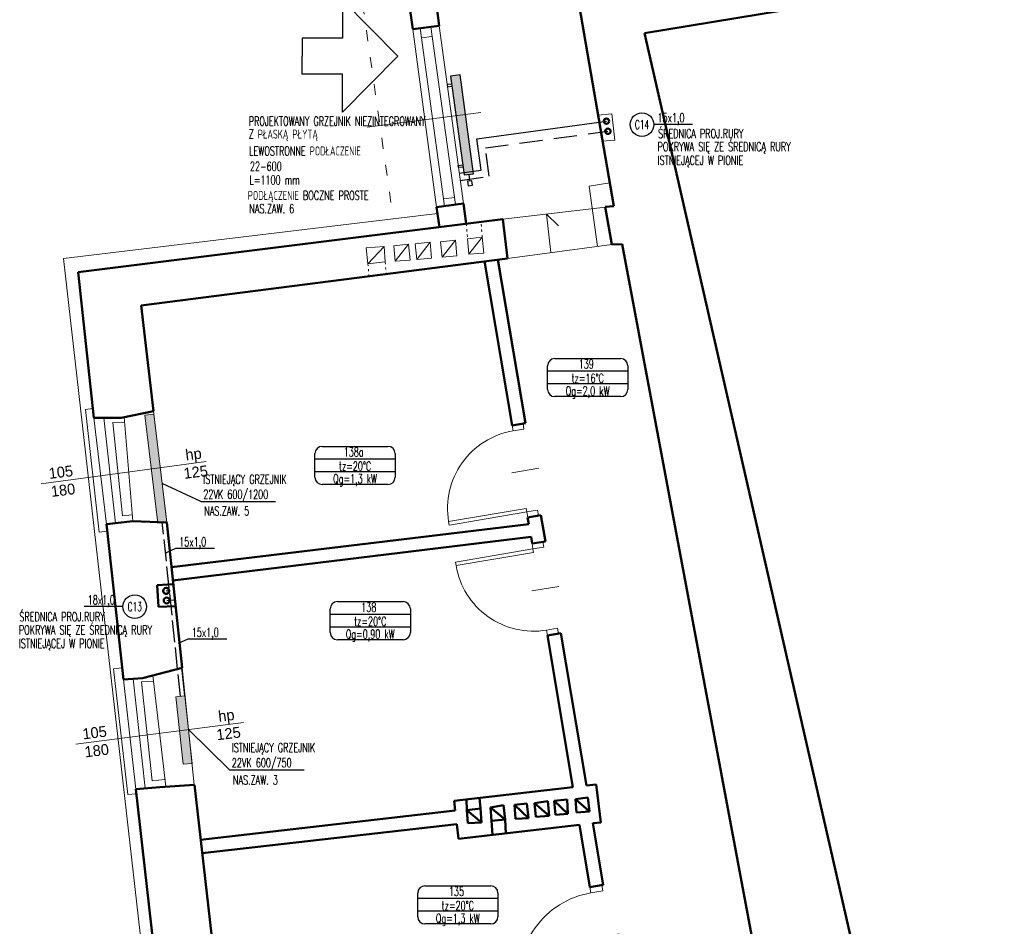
# Model space of a CAD drawing. Header units: millimetres. Extents: x -127811 to -59050, y -244477 to -114521.
# Tile 25 of 30: x -61964 to -60878, y -121682 to -120682. Entities that reach past the tile are written whole.
import ezdxf
from ezdxf.enums import TextEntityAlignment as Align

# ---------------------------------------------------------------- set-up
doc = ezdxf.new("R2010")
doc.units = ezdxf.units.MM
doc.header["$MEASUREMENT"] = 0
for name, pattern in [('ACAD_ISO02W100', [15, 12, -3]), ('KRESKOWA', [19.05, 12.7, -6.35]), ('XREF$0$ACAD_ISO03W100', [30, 12, -18])]:
    doc.linetypes.add(name, pattern=pattern)
for name, color, linetype, lineweight in [('grzejniki', 142, 'Continuous', 0), ('XREF$0$arch C', 8, 'Continuous', 13), ('XREF$0$arch drzwi', 8, 'Continuous', 13), ('XREF$0$arch N', 8, 'XREF$0$ACAD_ISO03W100', 13), ('XREF$0$arch P', 8, 'Continuous', 50), ('XREF$0$opis', 8, 'Continuous', 0)]:
    doc.layers.add(name, color=color, linetype=linetype, lineweight=lineweight)
for name, color, linetype in [('TM_co ewen. zasilanie', 172, 'Continuous'), ('TM_co ewent powrot', 172, 'ACAD_ISO02W100'), ('TM_co istn powrot', 84, 'ACAD_ISO02W100'), ('TM_co istn zasilanie', 84, 'Continuous'), ('TM_co odnosniki', 1, 'Continuous'), ('TM_co opis', 2, 'Continuous'), ('TM_co urzadzenia', 7, 'Continuous'), ('TM_odnosniki', 1, 'Continuous'), ('TM_opis', 2, 'Continuous'), ('XREF', 8, 'Continuous')]:
    doc.layers.add(name, color=color, linetype=linetype)
doc.styles.add('TM', font='romans.shx', dxfattribs={"width": 0.65})
doc.styles.add('XREF$0$Standard', font='txt')

# ---------------------------------------------------------------- blocks, each defined once
blk = doc.blocks.new('XREF$0$A$C5C5B553C')
at = {"layer": 'XREF$0$arch drzwi', "color": 0}
for p, q in [((0, 0), (0, -12)), ((6, 0), (0, 0)), ((6, -12), (6, 0)), ((51, 9), (51, -21)), ((96, 0), (96, -12)), ((102, 0), (96, 0)), ((102, -12), (102, 0)), ((0, -12), (6, -12)), ((6, -12), (6, -97.89)), ((6, -12), (10, -12)), ((10, -12), (10, -98)), ((96, -12), (102, -12)), ((10, -98), (6, -98))]:
    blk.add_line(p, q, dxfattribs=at)
blk.add_arc((10, -12), 86, 270, 0.00027, dxfattribs=at)
blk = doc.blocks.new('XREF')
at = {"layer": 'XREF$0$arch C'}
for p, q in [((-61530.7, -120692.4), (-61504.4, -120888.7)), ((-61495.7, -120887.6), (-61522.4, -120691.3)), ((-61510.9, -120689.8), (-61483.6, -120885.9)), ((-61474.9, -120884.7), (-61501.5, -120688.5)), ((-61520.9, -120702), (-61509.5, -120700.4)), ((-61580.9, -120800.4), (-61455.7, -120784.2)), ((-61326.3, -120787.2), (-61311.3, -120785.9)), ((-61311.3, -120785.9), (-61308, -120814.7)), ((-61308, -120814.7), (-61321.4, -120815.8)), ((-61336.1, -120865.6), (-61313.4, -120861.7)), ((-61326.8, -120932.2), (-61336.1, -120865.6)), ((-61496.8, -120879.7), (-61484.7, -120878)), ((-61431.5, -120902), (-61318.3, -120888.6)), ((-61503.4, -120895.8), (-61916, -120945.2)), ((-61378.3, -120938.9), (-61383.3, -120896.3)), ((-61383.3, -120896.3), (-61370, -120909.2)), ((-61454, -120921.9), (-61470.3, -120923.7)), ((-61454, -120921.9), (-61468.7, -120940.7)), ((-61452.4, -120939.4), (-61454, -120921.9)), ((-61582, -120933.7), (-61562.4, -120932.3)), ((-61580.2, -120951.1), (-61562.4, -120932.3)), ((-61562.4, -120932.3), (-61561.1, -120949.2)), ((-61535.3, -120929.6), (-61551.6, -120931.4)), ((-61551.6, -120931.4), (-61550.1, -120948.4)), ((-61535.3, -120929.6), (-61550.1, -120948.4)), ((-61533.7, -120947.1), (-61535.3, -120929.6)), ((-61511.6, -120927.5), (-61527.9, -120929.3)), ((-61527.9, -120929.3), (-61526.3, -120946.3)), ((-61511.6, -120927.5), (-61526.3, -120946.3)), ((-61510, -120944.9), (-61511.6, -120927.5)), ((-61483.6, -120925.2), (-61500, -120927)), ((-61500, -120927), (-61498.4, -120944)), ((-61483.6, -120925.2), (-61498.4, -120944)), ((-61482.1, -120942.6), (-61483.6, -120925.2)), ((-61470.3, -120923.7), (-61468.7, -120940.7)), ((-61426.4, -120945.3), (-61311.2, -120930.1)), ((-61580.2, -120951.1), (-61582, -120933.7)), ((-61498.4, -120944), (-61482.1, -120942.6)), ((-61468.7, -120940.7), (-61452.4, -120939.4)), ((-61916, -120945.2), (-61775.3, -122183.8)), ((-61561.1, -120949.2), (-61580.2, -120951.1)), ((-61550.1, -120948.4), (-61533.7, -120947.1)), ((-61526.3, -120946.3), (-61510, -120944.9)), ((-61883.5, -121111.1), (-61891.6, -121112.2)), ((-61891.6, -121112.2), (-61876.5, -121247.4)), ((-61801.8, -121236.7), (-61816.5, -121113.9)), ((-61868.3, -121238.5), (-61882.5, -121121.3)), ((-61871.3, -121121.4), (-61858.7, -121237.5)), ((-61848.5, -121126.1), (-61861.5, -121126.3)), ((-61861.5, -121126.3), (-61850.8, -121229.2)), ((-61839.6, -121235.4), (-61848.9, -121120.6)), ((-61940.4, -121194.2), (-61758.6, -121169.5)), ((-61850.8, -121229.2), (-61840.2, -121228.4)), ((-61876.5, -121247.4), (-61867.5, -121246.4)), ((-61851.1, -121397.3), (-61860.7, -121398.4)), ((-61860.7, -121398.4), (-61844.8, -121537.1)), ((-61785.1, -121397.1), (-61771.7, -121526.2)), ((-61836.3, -121531), (-61849.8, -121410)), ((-61839.2, -121409.2), (-61825.8, -121530.1)), ((-61803, -121528.2), (-61817.4, -121405.6)), ((-61816.6, -121411.9), (-61829.8, -121412.5)), ((-61829.8, -121412.5), (-61818, -121522)), ((-61902.4, -121481.5), (-61717.5, -121457.4)), ((-61818, -121522), (-61804, -121520.3)), ((-61844.8, -121537.1), (-61835.7, -121536))]:
    blk.add_line(p, q, dxfattribs=at)
at = {"layer": 'XREF$0$arch N', "linetype": 'XREF$0$ACAD_ISO03W100'}
blk.add_line((-61607.3, -120515.3), (-61552.2, -120901.6), dxfattribs=at)
at = {"layer": 'XREF$0$arch N', "linetype": 'XREF$0$ACAD_ISO03W100', "ltscale": 0.2}
for p, q in [((-61471.8, -120907.1), (-61470.3, -120923.7)), ((-61454, -120921.9), (-61455.5, -120905)), ((-61580.2, -120951.1), (-61578.8, -120964.9)), ((-61561.1, -120949.2), (-61560.1, -120962.5))]:
    blk.add_line(p, q, dxfattribs=at)
at = {"layer": 'XREF$0$arch P'}
for p, q in [((-61309, -120887.6), (-61357.9, -120603.9)), ((-61530.7, -120692.4), (-61533.8, -120669.1)), ((-61504.7, -120665.1), (-61501.5, -120688.5)), ((-61275.1, -120696.6), (-61125.2, -120672.1)), ((-61530.7, -120692.4), (-61501.5, -120688.5)), ((-61275.1, -120696.6), (-60878.3, -122438.4)), ((-61504.4, -120888.7), (-61474.9, -120884.7)), ((-61501.4, -120910.8), (-61504.4, -120888.7)), ((-61474.9, -120884.7), (-61471.8, -120907.1)), ((-61318.4, -120888.2), (-61309, -120887.6)), ((-61311.2, -120930.1), (-61318.4, -120888.2)), ((-61899.7, -120960.6), (-61431.5, -120902)), ((-61431.5, -120902), (-61426.4, -120945.3)), ((-61299.6, -120929.6), (-61311.2, -120930.1)), ((-61075.6, -122126.7), (-61299.6, -120929.6)), ((-61426.4, -120945.3), (-61830.2, -120997.3)), ((-61421, -121129.6), (-61451.5, -120948.5)), ((-61436.8, -120946.6), (-61406.4, -121127.2)), ((-61882.5, -121121.3), (-61899.7, -120960.6)), ((-61830.2, -120997.3), (-61816.5, -121113.9)), ((-61816.5, -121113.9), (-61852.4, -121121.4)), ((-61852.4, -121121.4), (-61882.5, -121121.3)), ((-61421, -121129.6), (-61406.4, -121127.2)), ((-61839.6, -121235.4), (-61868.3, -121238.5)), ((-61801.8, -121236.7), (-61839.6, -121235.4)), ((-61785.1, -121397.1), (-61801.8, -121236.7)), ((-61404, -121231.1), (-61389.3, -121228.6)), ((-61402.7, -121238.6), (-61404, -121231.1)), ((-61389.3, -121228.6), (-61384.5, -121257.6)), ((-61868.3, -121238.5), (-61849.8, -121410)), ((-61796.7, -121286.1), (-61402.7, -121238.6)), ((-61400.3, -121252.6), (-61795.2, -121300.6)), ((-61399.1, -121260), (-61400.3, -121252.6)), ((-61399.1, -121260), (-61384.5, -121257.6)), ((-61794.8, -121304.8), (-61812.6, -121305.9)), ((-61812.6, -121305.9), (-61811, -121329.9)), ((-61811, -121329.9), (-61792.2, -121328.9)), ((-61382, -121361.5), (-61367.4, -121359)), ((-61354, -121528.7), (-61382, -121361.5)), ((-61367.4, -121359), (-61339.2, -121526.9)), ((-61828.6, -121408.5), (-61785.1, -121397.1)), ((-61849.8, -121410), (-61828.6, -121408.5)), ((-61809.6, -121528.7), (-61836.3, -121531)), ((-61771.6, -121526.2), (-61809.6, -121528.7)), ((-61752.8, -121691), (-61771.6, -121526.2)), ((-61354, -121528.7), (-61485.1, -121543.9)), ((-61328.6, -121525.7), (-61339.2, -121526.9)), ((-61323.4, -121567.7), (-61328.6, -121525.7)), ((-61836.3, -121531), (-61816.5, -121703.5)), ((-61456.1, -121552.5), (-61457, -121540.7)), ((-61337.5, -121540.4), (-61351.2, -121542.2)), ((-61335.8, -121555.6), (-61337.5, -121540.4)), ((-61485.1, -121543.9), (-61483.9, -121554.5)), ((-61471.1, -121554.1), (-61471.6, -121542.4)), ((-61430.5, -121548.8), (-61445.1, -121551.1)), ((-61445.1, -121551.1), (-61443.9, -121565.8)), ((-61445.1, -121551.1), (-61428.9, -121564.5)), ((-61428.9, -121564.5), (-61430.5, -121548.8)), ((-61404.8, -121546.8), (-61418.5, -121548.5)), ((-61418.5, -121548.5), (-61417.4, -121563.7)), ((-61418.5, -121548.5), (-61403.2, -121563.2)), ((-61403.2, -121563.2), (-61404.8, -121546.8)), ((-61381.7, -121544.1), (-61396.3, -121546.3)), ((-61396.3, -121546.3), (-61395, -121561.6)), ((-61396.3, -121546.3), (-61380.4, -121560.4)), ((-61380.4, -121560.4), (-61381.7, -121544.1)), ((-61360.6, -121542.3), (-61374.7, -121543.9)), ((-61374.7, -121543.9), (-61373.2, -121559.4)), ((-61374.7, -121543.9), (-61359.6, -121558.2)), ((-61359.6, -121558.2), (-61360.6, -121542.3)), ((-61351.2, -121542.2), (-61350.2, -121556.7)), ((-61351.2, -121542.2), (-61335.8, -121555.6)), ((-61764.7, -121587.1), (-61483.9, -121554.5)), ((-61456.1, -121552.5), (-61471.1, -121554.1)), ((-61471.1, -121554.1), (-61469.8, -121568.7)), ((-61471.1, -121554.1), (-61455, -121567.9)), ((-61455, -121567.9), (-61456.1, -121552.5)), ((-61395, -121561.6), (-61380.4, -121560.4)), ((-61373.2, -121559.4), (-61359.6, -121558.2)), ((-61350.2, -121556.7), (-61335.8, -121555.6)), ((-61482.1, -121569.6), (-61763, -121601.6)), ((-61482.1, -121569.6), (-61480.2, -121585.9)), ((-61480.2, -121585.9), (-61346.9, -121570.4)), ((-61469.8, -121568.7), (-61455, -121567.9)), ((-61443.9, -121565.8), (-61428.9, -121564.5)), ((-61443.9, -121565.8), (-61442.9, -121581.5)), ((-61428.9, -121564.5), (-61428.1, -121579.8)), ((-61417.4, -121563.7), (-61403.2, -121563.2)), ((-61335.4, -121639.1), (-61346.9, -121570.4)), ((-61332.1, -121568.7), (-61323.4, -121567.7)), ((-61332.1, -121568.7), (-61320.7, -121636.6)), ((-61335.4, -121639.1), (-61320.7, -121636.6))]:
    blk.add_line(p, q, dxfattribs=at)
at = {"layer": 'XREF$0$arch drzwi', "linetype": 'Continuous'}
for p, xscale, yscale, zscale, rotation in [((-61392, -121229.1), -1.008532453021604, 1.008532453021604, 1.008532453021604, 279.5392364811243), ((-61387.2, -121258), 1.008532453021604, 1.008532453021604, 1.008532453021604, 279.5392364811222), ((-61303.7, -121747.7), -1.102241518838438, 1.102241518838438, 1.102241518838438, 279.5392364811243)]:
    blk.add_blockref('XREF$0$A$C5C5B553C', p, dxfattribs=dict(at, xscale=xscale, yscale=yscale, zscale=zscale, rotation=rotation))
at = {"layer": 'XREF$0$opis', "char_height": 12, "attachment_point": 5, "rotation": 6.9733, "style": 'XREF$0$Standard'}
for s, insert in [('hp\\P125', (-61771.3, -121171.2)), ('105\\P180', (-61917.6, -121191.1)), ('hp\\P125', (-61735.1, -121459.7)), ('105\\P180', (-61880.4, -121478.6))]:
    blk.add_mtext_dynamic_manual_height_columns(s, width=71.788, gutter_width=12.5, heights=[0], dxfattribs=dict(at, insert=insert))
blk = doc.blocks.new('A$C32620657')
at = {"layer": 'TM_odnosniki'}
for p, q in [((-12824.7, 45379), (-12679.7, 45379)), ((-12840.7, 45310.9), (-12840.7, 45363)), ((-12663.7, 45351), (-12840.7, 45351)), ((-12663.7, 45363), (-12663.7, 45310.9)), ((-12663.7, 45323), (-12840.7, 45323)), ((-12663.7, 45323), (-12840.7, 45323)), ((-12663.7, 45323), (-12840.7, 45323)), ((-12679.7, 45294.9), (-12824.7, 45294.9))]:
    blk.add_line(p, q, dxfattribs=at)
for centre, start, end in [((-12824.7, 45363), 90, 180), ((-12679.7, 45363), 360, 90), ((-12824.7, 45310.9), 180, 270), ((-12679.7, 45310.9), 270, 360)]:
    blk.add_arc(centre, 16, start, end, dxfattribs=at)
blk = doc.blocks.new('A$C65863B29')
at = {"layer": 'TM_co urzadzenia'}
for points in [[(62.9, 7.5), (12.9, 4.5), (12.3, 14.8), (62.2, 17.9)], [(102.8, 9.9), (52.9, 6.9), (52.2, 17.3), (102.1, 20.3)], [(122.7, 11.1), (72.8, 8.1), (72.2, 18.5), (122.1, 21.5)]]:
    blk.add_hatch(color=256, dxfattribs=at).paths.add_polyline_path(points)
for points in [[(5.3, 6.7), (0.3, 6.4), (0, 11.4), (5, 11.7), (5.3, 6.7)], [(122.7, 11.1), (12.9, 4.5), (12.3, 14.8), (122.1, 21.5), (122.7, 11.1)], [(12.6, 9.7), (5.1, 9.2)], [(21.7, 5), (22, 0), (24.5, 0.2), (24.2, 5.1)], [(114, 10.6), (114.3, 5.6), (111.8, 5.4), (111.5, 10.4)]]:
    blk.add_lwpolyline(points, dxfattribs=at)
blk = doc.blocks.new('wymiana')
at = {"layer": 'TM_co odnosniki', "color": 160}
for points in [[(61.7, 105.8), (0, 44.7), (41.8, 44.7), (41.8, 0), (61.7, 0)], [(61.7, 105.8), (123.5, 44.7), (81.7, 44.7), (81.7, 0), (61.7, 0)]]:
    blk.add_lwpolyline(points, dxfattribs=at)

msp = doc.modelspace()

# ---------------------------------------------------------------- hatches: boundary and pattern name
at = {"layer": 'grzejniki'}
h = msp.add_hatch(color=256, dxfattribs=at)
h.dxf.hatch_style = 1
h.paths.add_polyline_path([(-61826.1, -121118.4), (-61811.8, -121237.5), (-61801.9, -121236.4), (-61816.1, -121117.2)])
h = msp.add_hatch(color=256, dxfattribs=at)
h.dxf.hatch_style = 1
h.paths.add_polyline_path([(-61826.1, -121118.4), (-61811.8, -121237.5), (-61801.9, -121236.4), (-61816.1, -121117.2)])
h = msp.add_hatch(color=256, dxfattribs=at)
h.dxf.hatch_style = 1
h.paths.add_polyline_path([(-61791.9, -121429), (-61781.9, -121428), (-61774.1, -121502.6), (-61784.1, -121503.6)])
h = msp.add_hatch(color=256, dxfattribs=at)
h.dxf.hatch_style = 1
h.paths.add_polyline_path([(-61791.9, -121429), (-61781.9, -121428), (-61774.1, -121502.6), (-61784.1, -121503.6)])

# ---------------------------------------------------------------- linework, layer by layer
for points in [[(-61826.1, -121118.4), (-61811.8, -121237.5), (-61801.9, -121236.4), (-61816.1, -121117.2)], [(-61826.1, -121118.4), (-61811.8, -121237.5), (-61801.9, -121236.4), (-61816.1, -121117.2)], [(-61791.9, -121429), (-61781.9, -121428), (-61774.1, -121502.6), (-61784.1, -121503.6)], [(-61791.9, -121429), (-61781.9, -121428), (-61774.1, -121502.6), (-61784.1, -121503.6)]]:
    msp.add_lwpolyline(points, close=True, dxfattribs=at)
at = {"layer": 'TM_co ewen. zasilanie', "lineweight": 50}
for centre, radius in [((-61317.1, -120793.8), 2.92), ((-61315.5, -120805), 2.92), ((-61802.7, -121312.2), 3.27), ((-61802.1, -121322.8), 3.27)]:
    msp.add_circle(centre, radius, dxfattribs=at)
at = {"layer": 'TM_co ewent powrot', "lineweight": 50}
for centre, radius in [((-61315.5, -120805), 2.92), ((-61802.7, -121312.2), 3.27)]:
    msp.add_circle(centre, radius, dxfattribs=at)
at = {"layer": 'TM_co istn powrot', "lineweight": 30, "ltscale": 2}
for p, q in [((-61786.9, -121428.5), (-61806.9, -121236.5)), ((-61802.7, -121312.2), (-61799, -121311.9))]:
    msp.add_line(p, q, dxfattribs=at)
at = {"layer": 'TM_co istn powrot', "linetype": 'KRESKOWA', "lineweight": 30, "ltscale": 2}
msp.add_lwpolyline([(-61478.3, -120859.2), (-61446.3, -120854.6), (-61450.6, -120823.3), (-61315.5, -120805)], dxfattribs=at)
at = {"layer": 'TM_co istn zasilanie', "lineweight": 30, "ltscale": 2}
for p, q in [((-61781.9, -121428), (-61801.8, -121236.7)), ((-61802.1, -121322.8), (-61793, -121321.9))]:
    msp.add_line(p, q, dxfattribs=at)
msp.add_lwpolyline([(-61479.5, -120851.3), (-61455.3, -120847.8), (-61460, -120813.2), (-61317.1, -120793.8)], dxfattribs=at)
at = {"layer": 'TM_co odnosniki'}
for p, q in [((-61222.1, -120797.6), (-61264.9, -120797.6)), ((-61764.4, -121213.5), (-61807, -121193.6)), ((-61764.4, -121213.5), (-61682, -121213.5)), ((-61792.4, -121265.6), (-61803.4, -121270.4)), ((-61749.5, -121265.6), (-61792.4, -121265.6)), ((-61850.3, -121329.6), (-61893.2, -121329.6)), ((-61778.6, -121365.5), (-61789.6, -121370.3)), ((-61735.8, -121365.5), (-61778.6, -121365.5)), ((-61733, -121509.8), (-61778, -121465.3)), ((-61733, -121509.8), (-61650.5, -121509.8))]:
    msp.add_line(p, q, dxfattribs=at)
for centre in [(-61277.9, -120797.6), (-61837.3, -121329.6)]:
    msp.add_circle(centre, 13, dxfattribs=at)

# ---------------------------------------------------------------- block references
at = {"rotation": 270}
msp.add_blockref('wymiana', (-61652.8, -120660.4), dxfattribs=at)
at = {"xscale": -1, "rotation": 281.1921510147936}
msp.add_blockref('A$C65863B29', (-61476, -120866.7), dxfattribs=at)
at = {"layer": 'TM_odnosniki', "xscale": 0.5, "yscale": 0.5, "zscale": 0.5}
for p in [(-54961.7, -143745.3), (-55218.2, -143842.2), (-55201.5, -144013.6), (-55104.9, -144327.2)]:
    msp.add_blockref('A$C32620657', p, dxfattribs=at)
at = {"layer": 'XREF'}
msp.add_blockref('XREF', (0, 0), dxfattribs=at)

# ---------------------------------------------------------------- texts
at = {"layer": 'TM_co opis', "style": 'TM', "width": 0.65}
for s, p in [('PROJEKTOWANY GRZEJNIK NIEZINTEGROWANY', (-61711.6, -120798.8)), ('Z PŁASKĄ PŁYTĄ', (-61711.6, -120813.1)), ('ŚREDNICA PROJ.RURY ', (-61260.2, -120812.5, 2.4)), ('LEWOSTRONNE PODŁACZENIE', (-61711.1, -120831.7)), ('POKRYWA SIĘ ZE ŚREDNICĄ RURY ', (-61260.7, -120827, 2.4)), ('ISTNIEJĄCEJ W PIONIE', (-61260.7, -120842.1, 2.4)), ('22-600 ', (-61710.3, -120848.7)), ('L=1100 mm', (-61710.7, -120863.8)), ('PODŁĄCZENIE BOCZNE PROSTE', (-61712.6, -120880.8)), ('ŚREDNICA PROJ.RURY ', (-61964.6, -121345.8, 2.4)), ('POKRYWA SIĘ ZE ŚREDNICĄ RURY ', (-61965.1, -121360.3, 2.4)), ('ISTNIEJĄCEJ W PIONIE', (-61965.1, -121375.3, 2.4))]:
    msp.add_text(s, height=10, dxfattribs=at).set_placement(p)
at = {"layer": 'TM_co opis', "style": 'TM', "width": 0.6}
for s, p in [('C14', (-61277.9, -120797.6)), ('C13', (-61837.3, -121329.6))]:
    msp.add_text(s, height=10, dxfattribs=at).set_placement(p, align=Align.MIDDLE_CENTER)
at = {"layer": 'TM_opis', "style": 'TM', "width": 0.65}
for s, p in [('15x1,0', (-61260.8, -120795.1)), ('NAS.ZAW. 6', (-61711, -120895.4)), ('ISTNIEJĄCY GRZEJNIK ', (-61761.7, -121194)), ('22VK 600/1200 ', (-61761.7, -121210.6)), ('NAS.ZAW. 5', (-61760.7, -121229)), ('15x1,0', (-61788.3, -121263.1)), ('18x1,0', (-61889.1, -121327.1)), ('15x1,0', (-61774.5, -121363)), ('ISTNIEJĄCY GRZEJNIK ', (-61730.3, -121490.2)), ('22VK 600/750', (-61730.3, -121506.9)), ('NAS.ZAW. 3', (-61729, -121526))]:
    msp.add_text(s, height=10, dxfattribs=at).set_placement(p)
for s, p in [('139', (-61339.4, -121066.9)), ('tz=16%%DC', (-61337.8, -121082.5)), ('Qg=2,0 kW', (-61337.8, -121096.6)), ('138a', (-61595.9, -121163.9)), ('tz=20%%DC', (-61594.3, -121179.5)), ('Qg=1,3 kW', (-61594.3, -121193.5)), ('138', (-61579.2, -121335.3)), ('tz=20%%DC', (-61577.6, -121350.9)), ('Qg=0,90 kW', (-61577.6, -121364.9)), ('135', (-61482.5, -121648.9)), ('tz=20%%DC', (-61481, -121664.5)), ('Qg=1,3 kW', (-61481, -121678.5))]:
    msp.add_text(s, height=10, dxfattribs=at).set_placement(p, align=Align.CENTER)

doc.saveas('drawing.dxf')
